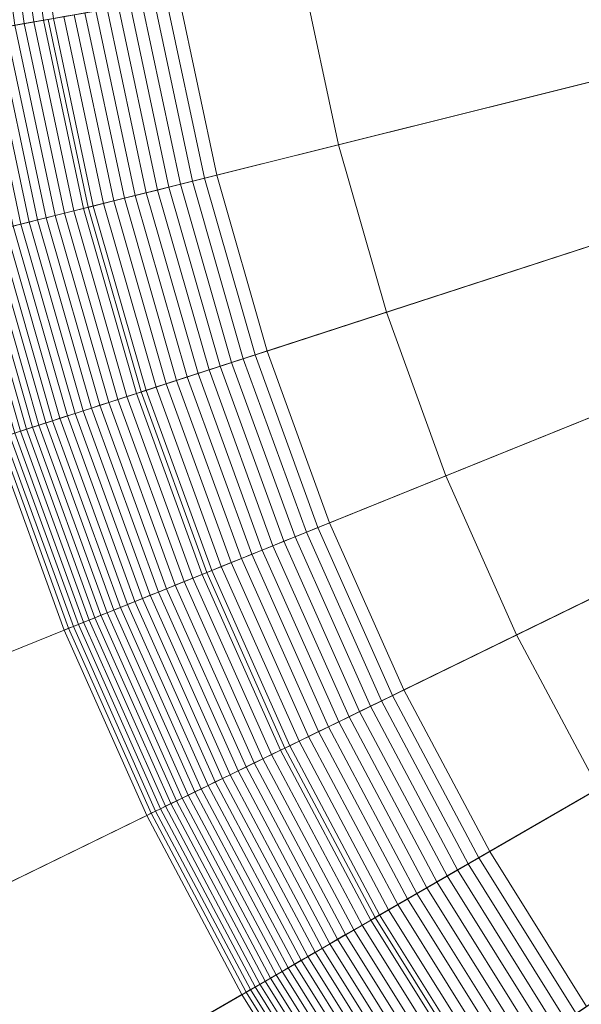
# Model space of a CAD drawing. Header units: millimetres. Extents: x -219 to 220, y -220 to 220.
# Tile 64 of 146: x -31.45 to -24.92, y -17.05 to -5.6. Entities that reach past the tile are written whole.
import ezdxf

# ---------------------------------------------------------------- set-up
doc = ezdxf.new("R2010")
doc.units = ezdxf.units.MM
doc.layers.add('LUCIDO_1', color=1, linetype='Continuous', lineweight=20, true_color=0xff0000)
doc.layers.add('Nessuna', color=7, linetype='Continuous', lineweight=9)

# ---------------------------------------------------------------- blocks, each defined once
blk = doc.blocks.new('Group-1')
at = {"layer": 'Nessuna', "color": 250, "linetype": 'Continuous', "lineweight": 20, "true_color": 0x444444, "transparency": 33554687}
for points in [[(0.392, -0.041, -69.941), (-31.122, -5.598, -69.941), (-30.657, -7.783, -69.941)], [(0.392, -0.041, -69.941), (-30.657, -7.783, -69.941), (-30.041, -9.93, -69.941)], [(0.392, -0.041, -69.941), (-30.041, -9.93, -69.941), (-29.278, -12.029, -69.941)], [(0.392, -0.041, -69.941), (-29.278, -12.029, -69.941), (-28.369, -14.069, -69.941)], [(0.392, -0.041, -69.941), (-28.369, -14.069, -69.941), (-27.32, -16.041, -69.941)], [(0.392, -0.041, -69.941), (-27.32, -16.041, -69.941), (-26.137, -17.935, -69.941)], [(0.392, -0.041, -69.941), (-26.137, -17.935, -69.941), (-24.824, -19.742, -69.941)], [(-27.746, -7.057, -77.941), (-28.167, -5.077, -77.941), (-16.349, -2.993, -77.941), (-16.103, -4.154, -77.941)], [(-27.188, -9.003, -77.941), (-27.746, -7.057, -77.941), (-16.103, -4.154, -77.941), (-15.776, -5.294, -77.941)], [(-30.657, -7.783, -74.941), (-31.122, -5.598, -74.941), (-28.167, -5.077, -77.941), (-27.746, -7.057, -77.941)], [(-26.496, -10.905, -77.941), (-27.188, -9.003, -77.941), (-15.776, -5.294, -77.941), (-15.37, -6.409, -77.941)], [(-30.657, -7.783, -69.941), (-31.122, -5.598, -69.941), (-31.122, -5.598, -74.941), (-30.657, -7.783, -74.941)], [(-25.673, -12.754, -77.941), (-26.496, -10.905, -77.941), (-15.37, -6.409, -77.941), (-14.887, -7.493, -77.941)], [(-30.041, -9.93, -74.941), (-30.657, -7.783, -74.941), (-27.746, -7.057, -77.941), (-27.188, -9.003, -77.941)], [(-24.722, -14.541, -77.941), (-25.673, -12.754, -77.941), (-14.887, -7.493, -77.941), (-14.33, -8.541, -77.941)], [(-30.041, -9.93, -69.941), (-30.657, -7.783, -69.941), (-30.657, -7.783, -74.941), (-30.041, -9.93, -74.941)], [(-29.278, -12.029, -74.941), (-30.041, -9.93, -74.941), (-27.188, -9.003, -77.941), (-26.496, -10.905, -77.941)], [(-29.278, -12.029, -69.941), (-30.041, -9.93, -69.941), (-30.041, -9.93, -74.941), (-29.278, -12.029, -74.941)], [(-28.369, -14.069, -74.941), (-29.278, -12.029, -74.941), (-26.496, -10.905, -77.941), (-25.673, -12.754, -77.941)], [(-28.369, -14.069, -69.941), (-29.278, -12.029, -69.941), (-29.278, -12.029, -74.941), (-28.369, -14.069, -74.941)], [(-27.32, -16.041, -74.941), (-28.369, -14.069, -74.941), (-25.673, -12.754, -77.941), (-24.722, -14.541, -77.941)], [(-27.32, -16.041, -69.941), (-28.369, -14.069, -69.941), (-28.369, -14.069, -74.941), (-27.32, -16.041, -74.941)], [(-26.137, -17.935, -74.941), (-27.32, -16.041, -74.941), (-24.722, -14.541, -77.941), (-23.65, -16.258, -77.941)], [(-26.137, -17.935, -69.941), (-27.32, -16.041, -69.941), (-27.32, -16.041, -74.941), (-26.137, -17.935, -74.941)], [(-24.824, -19.742, -74.941), (-26.137, -17.935, -74.941), (-23.65, -16.258, -77.941), (-22.46, -17.895, -77.941)]]:
    blk.add_3dface(points, dxfattribs=at)
at = {"layer": 'Nessuna', "color": 7, "linetype": 'Continuous', "lineweight": 9, "transparency": 33554687}
for points in [[(-39, -6.987, -97.712), (-39.389, -4.222, -97.712), (-22.482, -2.445, -97.712), (-22.258, -4.035, -97.712)], [(-31.403, -5.647, -84.807), (-31.716, -3.416, -84.807), (-31.826, -3.427, -84.652), (-31.511, -5.667, -84.652)], [(-31.291, -5.628, -84.959), (-31.604, -3.404, -84.959), (-31.716, -3.416, -84.807), (-31.403, -5.647, -84.807)], [(-31.177, -5.608, -85.109), (-31.489, -3.392, -85.109), (-31.604, -3.404, -84.959), (-31.291, -5.628, -84.959)], [(-31.06, -5.587, -85.257), (-31.371, -3.38, -85.257), (-31.489, -3.392, -85.109), (-31.177, -5.608, -85.109)], [(-38.42, -9.718, -97.712), (-39, -6.987, -97.712), (-22.258, -4.035, -97.712), (-21.924, -5.605, -97.712)], [(-21.924, -5.605, -92.712), (-22.258, -4.035, -92.712), (-29.604, -5.33, -86.722), (-29.162, -7.41, -86.722)], [(-29.305, -7.445, -86.602), (-29.749, -5.356, -86.602), (-29.891, -5.381, -86.479), (-29.445, -7.48, -86.479)], [(-29.162, -7.41, -86.722), (-29.604, -5.33, -86.722), (-29.749, -5.356, -86.602), (-29.305, -7.445, -86.602)], [(-29.982, -7.614, -85.961), (-30.436, -5.477, -85.961), (-30.566, -5.5, -85.825), (-30.11, -7.646, -85.825)], [(-29.851, -7.582, -86.095), (-30.303, -5.454, -86.095), (-30.436, -5.477, -85.961), (-29.982, -7.614, -85.961)], [(-29.718, -7.548, -86.226), (-30.168, -5.43, -86.226), (-30.303, -5.454, -86.095), (-29.851, -7.582, -86.095)], [(-29.582, -7.515, -86.354), (-30.031, -5.406, -86.354), (-30.168, -5.43, -86.226), (-29.718, -7.548, -86.226)], [(-29.445, -7.48, -86.479), (-29.891, -5.381, -86.479), (-30.031, -5.406, -86.354), (-29.582, -7.515, -86.354)], [(-37.65, -12.402, -97.712), (-38.42, -9.718, -97.712), (-21.924, -5.605, -97.712), (-21.482, -7.149, -97.712)], [(-30.712, -7.796, -85.109), (-31.177, -5.608, -85.109), (-31.291, -5.628, -84.959), (-30.825, -7.824, -84.959)], [(-30.597, -7.768, -85.257), (-31.06, -5.587, -85.257), (-31.177, -5.608, -85.109), (-30.712, -7.796, -85.109)], [(-30.479, -7.738, -85.403), (-30.941, -5.566, -85.403), (-31.06, -5.587, -85.257), (-30.597, -7.768, -85.257)], [(-30.359, -7.708, -85.546), (-30.819, -5.544, -85.546), (-30.941, -5.566, -85.403), (-30.479, -7.738, -85.403)], [(-30.236, -7.678, -85.687), (-30.694, -5.522, -85.687), (-30.819, -5.544, -85.546), (-30.359, -7.708, -85.546)], [(-30.11, -7.646, -85.825), (-30.566, -5.5, -85.825), (-30.694, -5.522, -85.687), (-30.236, -7.678, -85.687)], [(-21.482, -7.149, -92.712), (-21.924, -5.605, -92.712), (-29.162, -7.41, -86.722), (-28.576, -9.454, -86.722)], [(-31.344, -7.954, -84.177), (-31.819, -5.721, -84.177), (-31.915, -5.738, -84.015), (-31.439, -7.978, -84.015)], [(-31.246, -7.929, -84.337), (-31.719, -5.703, -84.337), (-31.819, -5.721, -84.177), (-31.344, -7.954, -84.177)], [(-31.145, -7.904, -84.496), (-31.617, -5.685, -84.496), (-31.719, -5.703, -84.337), (-31.246, -7.929, -84.337)], [(-31.041, -7.878, -84.652), (-31.511, -5.667, -84.652), (-31.617, -5.685, -84.496), (-31.145, -7.904, -84.496)], [(-30.934, -7.852, -84.807), (-31.403, -5.647, -84.807), (-31.511, -5.667, -84.652), (-31.041, -7.878, -84.652)], [(-30.825, -7.824, -84.959), (-31.291, -5.628, -84.959), (-31.403, -5.647, -84.807), (-30.934, -7.852, -84.807)], [(-31.439, -7.978, -84.015), (-31.915, -5.738, -84.015), (-32.009, -5.754, -83.851), (-31.531, -8.001, -83.851)], [(-36.695, -15.025, -97.712), (-37.65, -12.402, -97.712), (-21.482, -7.149, -97.712), (-20.933, -8.657, -97.712)], [(-20.933, -8.657, -92.712), (-21.482, -7.149, -92.712), (-28.576, -9.454, -86.722), (-27.849, -11.451, -86.722)], [(-28.576, -9.454, -86.722), (-29.162, -7.41, -86.722), (-29.305, -7.445, -86.602), (-28.716, -9.499, -86.602)], [(-29.121, -9.631, -86.226), (-29.718, -7.548, -86.226), (-29.851, -7.582, -86.095), (-29.251, -9.673, -86.095)], [(-28.988, -9.587, -86.354), (-29.582, -7.515, -86.354), (-29.718, -7.548, -86.226), (-29.121, -9.631, -86.226)], [(-28.853, -9.544, -86.479), (-29.445, -7.48, -86.479), (-29.582, -7.515, -86.354), (-28.988, -9.587, -86.354)], [(-28.716, -9.499, -86.602), (-29.305, -7.445, -86.602), (-29.445, -7.48, -86.479), (-28.853, -9.544, -86.479)], [(-29.505, -9.755, -85.825), (-30.11, -7.646, -85.825), (-30.236, -7.678, -85.687), (-29.628, -9.795, -85.687)], [(-29.379, -9.715, -85.961), (-29.982, -7.614, -85.961), (-30.11, -7.646, -85.825), (-29.505, -9.755, -85.825)], [(-29.251, -9.673, -86.095), (-29.851, -7.582, -86.095), (-29.982, -7.614, -85.961), (-29.379, -9.715, -85.961)], [(-29.983, -9.911, -85.257), (-30.597, -7.768, -85.257), (-30.712, -7.796, -85.109), (-30.095, -9.947, -85.109)], [(-29.867, -9.873, -85.403), (-30.479, -7.738, -85.403), (-30.597, -7.768, -85.257), (-29.983, -9.911, -85.257)], [(-29.749, -9.835, -85.546), (-30.359, -7.708, -85.546), (-30.479, -7.738, -85.403), (-29.867, -9.873, -85.403)], [(-29.628, -9.795, -85.687), (-30.236, -7.678, -85.687), (-30.359, -7.708, -85.546), (-29.749, -9.835, -85.546)], [(-30.418, -10.052, -84.652), (-31.041, -7.878, -84.652), (-31.145, -7.904, -84.496), (-30.52, -10.085, -84.496)], [(-30.313, -10.018, -84.807), (-30.934, -7.852, -84.807), (-31.041, -7.878, -84.652), (-30.418, -10.052, -84.652)], [(-30.206, -9.983, -84.959), (-30.825, -7.824, -84.959), (-30.934, -7.852, -84.807), (-30.313, -10.018, -84.807)], [(-30.095, -9.947, -85.109), (-30.712, -7.796, -85.109), (-30.825, -7.824, -84.959), (-30.206, -9.983, -84.959)], [(-30.898, -10.208, -83.851), (-31.531, -8.001, -83.851), (-31.62, -8.023, -83.685), (-30.986, -10.236, -83.685)], [(-30.808, -10.179, -84.015), (-31.439, -7.978, -84.015), (-31.531, -8.001, -83.851), (-30.898, -10.208, -83.851)], [(-30.715, -10.148, -84.177), (-31.344, -7.954, -84.177), (-31.439, -7.978, -84.015), (-30.808, -10.179, -84.015)], [(-30.619, -10.117, -84.337), (-31.246, -7.929, -84.337), (-31.344, -7.954, -84.177), (-30.715, -10.148, -84.177)], [(-30.52, -10.085, -84.496), (-31.145, -7.904, -84.496), (-31.246, -7.929, -84.337), (-30.619, -10.117, -84.337)], [(-31.376, -10.363, -82.831), (-32.019, -8.122, -82.831), (-32.089, -8.14, -82.656), (-31.445, -10.386, -82.656)], [(-31.304, -10.34, -83.005), (-31.946, -8.104, -83.005), (-32.019, -8.122, -82.831), (-31.376, -10.363, -82.831)], [(-31.229, -10.316, -83.177), (-31.869, -8.085, -83.177), (-31.946, -8.104, -83.005), (-31.304, -10.34, -83.005)], [(-31.151, -10.29, -83.348), (-31.789, -8.065, -83.348), (-31.869, -8.085, -83.177), (-31.229, -10.316, -83.177)], [(-31.07, -10.264, -83.517), (-31.706, -8.044, -83.517), (-31.789, -8.065, -83.348), (-31.151, -10.29, -83.348)], [(-30.986, -10.236, -83.685), (-31.62, -8.023, -83.685), (-31.706, -8.044, -83.517), (-31.07, -10.264, -83.517)], [(-31.445, -10.386, -82.656), (-32.089, -8.14, -82.656), (-32.156, -8.156, -82.479), (-31.511, -10.407, -82.479)], [(-35.559, -17.576, -97.712), (-36.695, -15.025, -97.712), (-20.933, -8.657, -97.712), (-20.28, -10.124, -97.712)], [(-20.28, -10.124, -92.712), (-20.933, -8.657, -92.712), (-27.849, -11.451, -86.722), (-26.984, -13.394, -86.722)], [(-27.985, -11.506, -86.602), (-28.716, -9.499, -86.602), (-28.853, -9.544, -86.479), (-28.119, -11.56, -86.479)], [(-27.849, -11.451, -86.722), (-28.576, -9.454, -86.722), (-28.716, -9.499, -86.602), (-27.985, -11.506, -86.602)], [(-28.251, -11.614, -86.354), (-28.988, -9.587, -86.354), (-29.121, -9.631, -86.226), (-28.38, -11.666, -86.226)], [(-28.119, -11.56, -86.479), (-28.853, -9.544, -86.479), (-28.988, -9.587, -86.354), (-28.251, -11.614, -86.354)], [(-28.632, -11.768, -85.961), (-29.379, -9.715, -85.961), (-29.505, -9.755, -85.825), (-28.755, -11.817, -85.825)], [(-28.507, -11.717, -86.095), (-29.251, -9.673, -86.095), (-29.379, -9.715, -85.961), (-28.632, -11.768, -85.961)], [(-28.38, -11.666, -86.226), (-29.121, -9.631, -86.226), (-29.251, -9.673, -86.095), (-28.507, -11.717, -86.095)], [(-28.992, -11.913, -85.546), (-29.749, -9.835, -85.546), (-29.867, -9.873, -85.403), (-29.108, -11.96, -85.403)], [(-28.875, -11.866, -85.687), (-29.628, -9.795, -85.687), (-29.749, -9.835, -85.546), (-28.992, -11.913, -85.546)], [(-28.755, -11.817, -85.825), (-29.505, -9.755, -85.825), (-29.628, -9.795, -85.687), (-28.875, -11.866, -85.687)], [(-29.33, -12.05, -85.109), (-30.095, -9.947, -85.109), (-30.206, -9.983, -84.959), (-29.438, -12.093, -84.959)], [(-29.22, -12.005, -85.257), (-29.983, -9.911, -85.257), (-30.095, -9.947, -85.109), (-29.33, -12.05, -85.109)], [(-29.108, -11.96, -85.403), (-29.867, -9.873, -85.403), (-29.983, -9.911, -85.257), (-29.22, -12.005, -85.257)], [(-29.644, -12.177, -84.652), (-30.418, -10.052, -84.652), (-30.52, -10.085, -84.496), (-29.744, -12.217, -84.496)], [(-29.542, -12.135, -84.807), (-30.313, -10.018, -84.807), (-30.418, -10.052, -84.652), (-29.644, -12.177, -84.652)], [(-29.438, -12.093, -84.959), (-30.206, -9.983, -84.959), (-30.313, -10.018, -84.807), (-29.542, -12.135, -84.807)], [(-34.249, -20.041, -97.712), (-35.559, -17.576, -97.712), (-20.28, -10.124, -97.712), (-19.526, -11.541, -97.712)], [(-30.025, -12.33, -84.015), (-30.808, -10.179, -84.015), (-30.898, -10.208, -83.851), (-30.113, -12.366, -83.851)], [(-29.934, -12.294, -84.177), (-30.715, -10.148, -84.177), (-30.808, -10.179, -84.015), (-30.025, -12.33, -84.015)], [(-29.84, -12.256, -84.337), (-30.619, -10.117, -84.337), (-30.715, -10.148, -84.177), (-29.934, -12.294, -84.177)], [(-29.744, -12.217, -84.496), (-30.52, -10.085, -84.496), (-30.619, -10.117, -84.337), (-29.84, -12.256, -84.337)], [(-19.526, -11.541, -92.712), (-20.28, -10.124, -92.712), (-26.984, -13.394, -86.722), (-25.986, -15.271, -86.722)], [(-30.359, -12.466, -83.348), (-31.151, -10.29, -83.348), (-31.229, -10.316, -83.177), (-30.436, -12.496, -83.177)], [(-30.28, -12.434, -83.517), (-31.07, -10.264, -83.517), (-31.151, -10.29, -83.348), (-30.359, -12.466, -83.348)], [(-30.198, -12.4, -83.685), (-30.986, -10.236, -83.685), (-31.07, -10.264, -83.517), (-30.28, -12.434, -83.517)], [(-30.113, -12.366, -83.851), (-30.898, -10.208, -83.851), (-30.986, -10.236, -83.685), (-30.198, -12.4, -83.685)], [(-30.71, -12.607, -82.479), (-31.511, -10.407, -82.479), (-31.573, -10.427, -82.301), (-30.771, -12.632, -82.301)], [(-30.646, -12.581, -82.656), (-31.445, -10.386, -82.656), (-31.511, -10.407, -82.479), (-30.71, -12.607, -82.479)], [(-30.579, -12.554, -82.831), (-31.376, -10.363, -82.831), (-31.445, -10.386, -82.656), (-30.646, -12.581, -82.656)], [(-30.509, -12.526, -83.005), (-31.304, -10.34, -83.005), (-31.376, -10.363, -82.831), (-30.579, -12.554, -82.831)], [(-30.436, -12.496, -83.177), (-31.229, -10.316, -83.177), (-31.304, -10.34, -83.005), (-30.509, -12.526, -83.005)], [(-30.935, -12.698, -81.761), (-31.742, -10.482, -81.761), (-34.568, -11.4, -71.709), (-33.691, -13.812, -71.709)], [(-30.884, -12.677, -81.942), (-31.689, -10.465, -81.942), (-31.742, -10.482, -81.761), (-30.935, -12.698, -81.761)], [(-30.829, -12.655, -82.122), (-31.633, -10.447, -82.122), (-31.689, -10.465, -81.942), (-30.884, -12.677, -81.942)], [(-30.771, -12.632, -82.301), (-31.573, -10.427, -82.301), (-31.633, -10.447, -82.122), (-30.829, -12.655, -82.122)], [(-32.769, -22.409, -97.712), (-34.249, -20.041, -97.712), (-19.526, -11.541, -97.712), (-18.676, -12.903, -97.712)], [(-27.246, -13.521, -86.479), (-28.119, -11.56, -86.479), (-28.251, -11.614, -86.354), (-27.374, -13.583, -86.354)], [(-27.116, -13.458, -86.602), (-27.985, -11.506, -86.602), (-28.119, -11.56, -86.479), (-27.246, -13.521, -86.479)], [(-26.984, -13.394, -86.722), (-27.849, -11.451, -86.722), (-27.985, -11.506, -86.602), (-27.116, -13.458, -86.602)], [(-18.676, -12.903, -92.712), (-19.526, -11.541, -92.712), (-25.986, -15.271, -86.722), (-24.86, -17.074, -86.722)], [(-27.499, -13.645, -86.226), (-28.38, -11.666, -86.226), (-28.507, -11.717, -86.095), (-27.622, -13.705, -86.095)], [(-27.374, -13.583, -86.354), (-28.251, -11.614, -86.354), (-28.38, -11.666, -86.226), (-27.499, -13.645, -86.226)], [(-27.743, -13.764, -85.961), (-28.632, -11.768, -85.961), (-28.755, -11.817, -85.825), (-27.862, -13.822, -85.825)], [(-27.622, -13.705, -86.095), (-28.507, -11.717, -86.095), (-28.632, -11.768, -85.961), (-27.743, -13.764, -85.961)], [(-27.979, -13.879, -85.687), (-28.875, -11.866, -85.687), (-28.992, -11.913, -85.546), (-28.093, -13.934, -85.546)], [(-27.862, -13.822, -85.825), (-28.755, -11.817, -85.825), (-28.875, -11.866, -85.687), (-27.979, -13.879, -85.687)], [(-28.313, -14.042, -85.257), (-29.22, -12.005, -85.257), (-29.33, -12.05, -85.109), (-28.42, -14.094, -85.109)], [(-28.204, -13.989, -85.403), (-29.108, -11.96, -85.403), (-29.22, -12.005, -85.257), (-28.313, -14.042, -85.257)], [(-28.093, -13.934, -85.546), (-28.992, -11.913, -85.546), (-29.108, -11.96, -85.403), (-28.204, -13.989, -85.403)], [(-28.524, -14.145, -84.959), (-29.438, -12.093, -84.959), (-29.542, -12.135, -84.807), (-28.626, -14.194, -84.807)], [(-28.42, -14.094, -85.109), (-29.33, -12.05, -85.109), (-29.438, -12.093, -84.959), (-28.524, -14.145, -84.959)], [(-28.821, -14.289, -84.496), (-29.744, -12.217, -84.496), (-29.84, -12.256, -84.337), (-28.914, -14.335, -84.337)], [(-28.725, -14.242, -84.652), (-29.644, -12.177, -84.652), (-29.744, -12.217, -84.496), (-28.821, -14.289, -84.496)], [(-28.626, -14.194, -84.807), (-29.542, -12.135, -84.807), (-29.644, -12.177, -84.652), (-28.725, -14.242, -84.652)], [(-29.093, -14.422, -84.015), (-30.025, -12.33, -84.015), (-30.113, -12.366, -83.851), (-29.179, -14.464, -83.851)], [(-29.005, -14.379, -84.177), (-29.934, -12.294, -84.177), (-30.025, -12.33, -84.015), (-29.093, -14.422, -84.015)], [(-28.914, -14.335, -84.337), (-29.84, -12.256, -84.337), (-29.934, -12.294, -84.177), (-29.005, -14.379, -84.177)], [(-29.418, -14.58, -83.348), (-30.359, -12.466, -83.348), (-30.436, -12.496, -83.177), (-29.492, -14.617, -83.177)], [(-29.341, -14.543, -83.517), (-30.28, -12.434, -83.517), (-30.359, -12.466, -83.348), (-29.418, -14.58, -83.348)], [(-29.261, -14.504, -83.685), (-30.198, -12.4, -83.685), (-30.28, -12.434, -83.517), (-29.341, -14.543, -83.517)], [(-29.179, -14.464, -83.851), (-30.113, -12.366, -83.851), (-30.198, -12.4, -83.685), (-29.261, -14.504, -83.685)], [(-29.696, -14.716, -82.656), (-30.646, -12.581, -82.656), (-30.71, -12.607, -82.479), (-29.758, -14.746, -82.479)], [(-29.631, -14.684, -82.831), (-30.579, -12.554, -82.831), (-30.646, -12.581, -82.656), (-29.696, -14.716, -82.656)], [(-29.563, -14.651, -83.005), (-30.509, -12.526, -83.005), (-30.579, -12.554, -82.831), (-29.631, -14.684, -82.831)], [(-29.492, -14.617, -83.177), (-30.436, -12.496, -83.177), (-30.509, -12.526, -83.005), (-29.563, -14.651, -83.005)], [(-29.976, -14.853, -81.761), (-30.935, -12.698, -81.761), (-33.691, -13.812, -71.709), (-32.647, -16.155, -71.709)], [(-29.926, -14.828, -81.942), (-30.884, -12.677, -81.942), (-30.935, -12.698, -81.761), (-29.976, -14.853, -81.761)], [(-29.873, -14.802, -82.122), (-30.829, -12.655, -82.122), (-30.884, -12.677, -81.942), (-29.926, -14.828, -81.942)], [(-29.817, -14.775, -82.301), (-30.771, -12.632, -82.301), (-30.829, -12.655, -82.122), (-29.873, -14.802, -82.122)], [(-29.758, -14.746, -82.479), (-30.71, -12.607, -82.479), (-30.771, -12.632, -82.301), (-29.817, -14.775, -82.301)], [(-31.128, -24.668, -97.712), (-32.769, -22.409, -97.712), (-18.676, -12.903, -97.712), (-17.732, -14.201, -97.712)], [(-26.113, -15.344, -86.602), (-27.116, -13.458, -86.602), (-27.246, -13.521, -86.479), (-26.238, -15.416, -86.479)], [(-25.986, -15.271, -86.722), (-26.984, -13.394, -86.722), (-27.116, -13.458, -86.602), (-26.113, -15.344, -86.602)], [(-26.361, -15.487, -86.354), (-27.374, -13.583, -86.354), (-27.499, -13.645, -86.226), (-26.482, -15.557, -86.226)], [(-26.238, -15.416, -86.479), (-27.246, -13.521, -86.479), (-27.374, -13.583, -86.354), (-26.361, -15.487, -86.354)], [(-26.601, -15.626, -86.095), (-27.622, -13.705, -86.095), (-27.743, -13.764, -85.961), (-26.718, -15.693, -85.961)], [(-26.482, -15.557, -86.226), (-27.499, -13.645, -86.226), (-27.622, -13.705, -86.095), (-26.601, -15.626, -86.095)], [(-26.832, -15.759, -85.825), (-27.862, -13.822, -85.825), (-27.979, -13.879, -85.687), (-26.944, -15.824, -85.687)], [(-26.718, -15.693, -85.961), (-27.743, -13.764, -85.961), (-27.862, -13.822, -85.825), (-26.832, -15.759, -85.825)], [(-27.054, -15.887, -85.546), (-28.093, -13.934, -85.546), (-28.204, -13.989, -85.403), (-27.162, -15.949, -85.403)], [(-26.944, -15.824, -85.687), (-27.979, -13.879, -85.687), (-28.093, -13.934, -85.546), (-27.054, -15.887, -85.546)], [(-27.267, -16.01, -85.257), (-28.313, -14.042, -85.257), (-28.42, -14.094, -85.109), (-27.37, -16.069, -85.109)], [(-27.162, -15.949, -85.403), (-28.204, -13.989, -85.403), (-28.313, -14.042, -85.257), (-27.267, -16.01, -85.257)], [(-27.568, -16.184, -84.807), (-28.626, -14.194, -84.807), (-28.725, -14.242, -84.652), (-27.663, -16.239, -84.652)], [(-27.47, -16.127, -84.959), (-28.524, -14.145, -84.959), (-28.626, -14.194, -84.807), (-27.568, -16.184, -84.807)], [(-27.37, -16.069, -85.109), (-28.42, -14.094, -85.109), (-28.524, -14.145, -84.959), (-27.47, -16.127, -84.959)], [(-29.333, -26.806, -97.712), (-31.128, -24.668, -97.712), (-17.732, -14.201, -97.712), (-16.7, -15.431, -97.712)], [(-27.756, -16.292, -84.496), (-28.821, -14.289, -84.496), (-28.914, -14.335, -84.337), (-27.846, -16.344, -84.337)], [(-27.663, -16.239, -84.652), (-28.725, -14.242, -84.652), (-28.821, -14.289, -84.496), (-27.756, -16.292, -84.496)], [(-28.018, -16.444, -84.015), (-29.093, -14.422, -84.015), (-29.179, -14.464, -83.851), (-28.101, -16.492, -83.851)], [(-27.934, -16.395, -84.177), (-29.005, -14.379, -84.177), (-29.093, -14.422, -84.015), (-28.018, -16.444, -84.015)], [(-27.846, -16.344, -84.337), (-28.914, -14.335, -84.337), (-29.005, -14.379, -84.177), (-27.934, -16.395, -84.177)], [(-28.18, -16.537, -83.685), (-29.261, -14.504, -83.685), (-29.341, -14.543, -83.517), (-28.257, -16.582, -83.517)], [(-28.101, -16.492, -83.851), (-29.179, -14.464, -83.851), (-29.261, -14.504, -83.685), (-28.18, -16.537, -83.685)], [(-28.471, -16.705, -83.005), (-29.563, -14.651, -83.005), (-29.631, -14.684, -82.831), (-28.536, -16.743, -82.831)], [(-28.402, -16.666, -83.177), (-29.492, -14.617, -83.177), (-29.563, -14.651, -83.005), (-28.471, -16.705, -83.005)], [(-28.331, -16.625, -83.348), (-29.418, -14.58, -83.348), (-29.492, -14.617, -83.177), (-28.402, -16.666, -83.177)], [(-28.257, -16.582, -83.517), (-29.341, -14.543, -83.517), (-29.418, -14.58, -83.348), (-28.331, -16.625, -83.348)], [(-28.659, -16.814, -82.479), (-29.758, -14.746, -82.479), (-29.817, -14.775, -82.301), (-28.716, -16.847, -82.301)], [(-28.599, -16.779, -82.656), (-29.696, -14.716, -82.656), (-29.758, -14.746, -82.479), (-28.659, -16.814, -82.479)], [(-28.536, -16.743, -82.831), (-29.631, -14.684, -82.831), (-29.696, -14.716, -82.656), (-28.599, -16.779, -82.656)], [(-28.869, -16.935, -81.761), (-29.976, -14.853, -81.761), (-32.647, -16.155, -71.709), (-31.442, -18.421, -71.709)], [(-28.821, -16.907, -81.942), (-29.926, -14.828, -81.942), (-29.976, -14.853, -81.761), (-28.869, -16.935, -81.761)], [(-28.769, -16.878, -82.122), (-29.873, -14.802, -82.122), (-29.926, -14.828, -81.942), (-28.821, -16.907, -81.942)], [(-28.716, -16.847, -82.301), (-29.817, -14.775, -82.301), (-29.873, -14.802, -82.122), (-28.769, -16.878, -82.122)], [(-24.86, -17.074, -86.722), (-25.986, -15.271, -86.722), (-26.113, -15.344, -86.602), (-24.981, -17.156, -86.602)], [(-27.394, -28.815, -97.712), (-29.333, -26.806, -97.712), (-16.7, -15.431, -97.712), (-15.585, -16.586, -97.712)], [(-25.101, -17.237, -86.479), (-26.238, -15.416, -86.479), (-26.361, -15.487, -86.354), (-25.219, -17.316, -86.354)], [(-24.981, -17.156, -86.602), (-26.113, -15.344, -86.602), (-26.238, -15.416, -86.479), (-25.101, -17.237, -86.479)], [(-25.334, -17.394, -86.226), (-26.482, -15.557, -86.226), (-26.601, -15.626, -86.095), (-25.448, -17.471, -86.095)], [(-25.219, -17.316, -86.354), (-26.361, -15.487, -86.354), (-26.482, -15.557, -86.226), (-25.334, -17.394, -86.226)], [(-25.448, -17.471, -86.095), (-26.601, -15.626, -86.095), (-26.718, -15.693, -85.961), (-25.56, -17.546, -85.961)], [(-25.669, -17.62, -85.825), (-26.832, -15.759, -85.825), (-26.944, -15.824, -85.687), (-25.777, -17.692, -85.687)], [(-25.56, -17.546, -85.961), (-26.718, -15.693, -85.961), (-26.832, -15.759, -85.825), (-25.669, -17.62, -85.825)], [(-25.882, -17.763, -85.546), (-27.054, -15.887, -85.546), (-27.162, -15.949, -85.403), (-25.985, -17.833, -85.403)], [(-25.777, -17.692, -85.687), (-26.944, -15.824, -85.687), (-27.054, -15.887, -85.546), (-25.882, -17.763, -85.546)], [(-26.086, -17.901, -85.257), (-27.267, -16.01, -85.257), (-27.37, -16.069, -85.109), (-26.184, -17.967, -85.109)], [(-25.985, -17.833, -85.403), (-27.162, -15.949, -85.403), (-27.267, -16.01, -85.257), (-26.086, -17.901, -85.257)], [(-26.28, -18.032, -84.959), (-27.47, -16.127, -84.959), (-27.568, -16.184, -84.807), (-26.374, -18.095, -84.807)], [(-26.184, -17.967, -85.109), (-27.37, -16.069, -85.109), (-27.47, -16.127, -84.959), (-26.28, -18.032, -84.959)], [(-31.442, -18.421, -71.709), (-32.647, -16.155, -71.709), (-32.667, -16.165, -71.637), (-31.462, -18.432, -71.637)], [(-26.465, -18.156, -84.652), (-27.663, -16.239, -84.652), (-27.756, -16.292, -84.496), (-26.554, -18.216, -84.496)], [(-26.374, -18.095, -84.807), (-27.568, -16.184, -84.807), (-27.663, -16.239, -84.652), (-26.465, -18.156, -84.652)], [(-26.64, -18.275, -84.337), (-27.846, -16.344, -84.337), (-27.934, -16.395, -84.177), (-26.724, -18.331, -84.177)], [(-26.554, -18.216, -84.496), (-27.756, -16.292, -84.496), (-27.846, -16.344, -84.337), (-26.64, -18.275, -84.337)], [(-26.805, -18.386, -84.015), (-28.018, -16.444, -84.015), (-28.101, -16.492, -83.851), (-26.884, -18.439, -83.851)], [(-26.724, -18.331, -84.177), (-27.934, -16.395, -84.177), (-28.018, -16.444, -84.015), (-26.805, -18.386, -84.015)], [(-27.033, -18.54, -83.517), (-28.257, -16.582, -83.517), (-28.331, -16.625, -83.348), (-27.104, -18.588, -83.348)], [(-26.96, -18.49, -83.685), (-28.18, -16.537, -83.685), (-28.257, -16.582, -83.517), (-27.033, -18.54, -83.517)], [(-26.884, -18.439, -83.851), (-28.101, -16.492, -83.851), (-28.18, -16.537, -83.685), (-26.96, -18.49, -83.685)], [(-25.319, -30.683, -97.712), (-27.394, -28.815, -97.712), (-15.585, -16.586, -97.712), (-14.392, -17.66, -97.712)], [(-27.238, -18.678, -83.005), (-28.471, -16.705, -83.005), (-28.536, -16.743, -82.831), (-27.301, -18.72, -82.831)], [(-27.172, -18.634, -83.177), (-28.402, -16.666, -83.177), (-28.471, -16.705, -83.005), (-27.238, -18.678, -83.005)], [(-27.104, -18.588, -83.348), (-28.331, -16.625, -83.348), (-28.402, -16.666, -83.177), (-27.172, -18.634, -83.177)], [(-27.418, -18.799, -82.479), (-28.659, -16.814, -82.479), (-28.716, -16.847, -82.301), (-27.472, -18.836, -82.301)], [(-27.361, -18.761, -82.656), (-28.599, -16.779, -82.656), (-28.659, -16.814, -82.479), (-27.418, -18.799, -82.479)], [(-27.301, -18.72, -82.831), (-28.536, -16.743, -82.831), (-28.599, -16.779, -82.656), (-27.361, -18.761, -82.656)], [(-27.619, -18.935, -81.761), (-28.869, -16.935, -81.761), (-31.442, -18.421, -71.709), (-30.083, -20.597, -71.709)], [(-27.573, -18.904, -81.942), (-28.821, -16.907, -81.942), (-28.869, -16.935, -81.761), (-27.619, -18.935, -81.761)], [(-27.524, -18.871, -82.122), (-28.769, -16.878, -82.122), (-28.821, -16.907, -81.942), (-27.573, -18.904, -81.942)], [(-27.472, -18.836, -82.301), (-28.716, -16.847, -82.301), (-28.769, -16.878, -82.122), (-27.524, -18.871, -82.122)]]:
    blk.add_3dface(points, dxfattribs=at)

msp = doc.modelspace()

# ---------------------------------------------------------------- block references
at = {"layer": 'LUCIDO_1', "color": 7, "transparency": 33554687}
msp.add_blockref('Group-1', (0, 0), dxfattribs=at)

doc.saveas('drawing.dxf')
